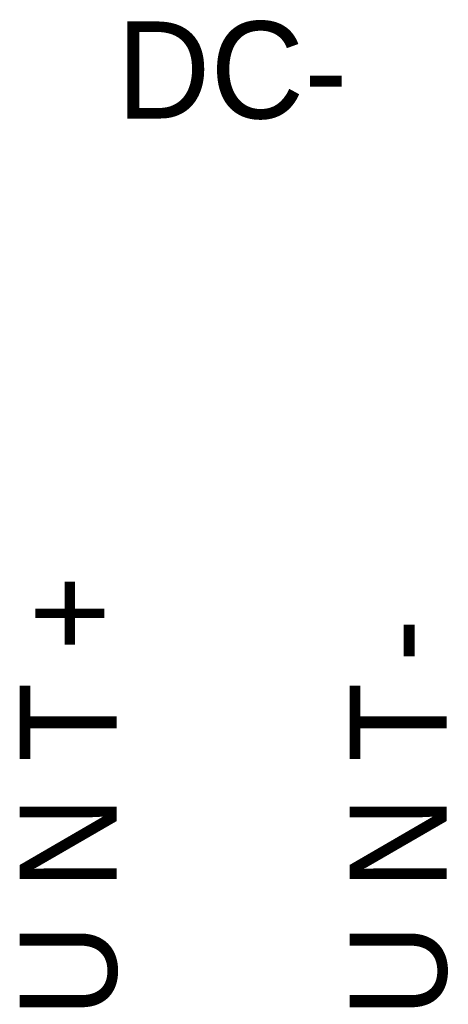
# Model space of a CAD drawing. Extents: x 0 to 22, y 0 to 17.
# Tile 7 of 58: x 4.183 to 4.441, y 11.227 to 11.819. Entities that reach past the tile are written whole.
import ezdxf

# ---------------------------------------------------------------- set-up
doc = ezdxf.new("R2010")
doc.units = 0
doc.layers.add('SHEET', color=255, linetype='CONTINUOUS')

msp = doc.modelspace()

# ---------------------------------------------------------------- texts
at = {"layer": 'SHEET'}
msp.add_text('DC-', height=0.058431, dxfattribs=at).set_placement((4.24175, 11.7596))
for s, p in [('+', (4.24175, 11.43907)), ('-', (4.4404, 11.43239)), ('T', (4.24175, 11.37229)), ('T', (4.4404, 11.37229)), ('N', (4.24175, 11.29549)), ('N', (4.4404, 11.29549)), ('U', (4.24175, 11.2187)), ('U', (4.4404, 11.2187))]:
    msp.add_text(s, height=0.05843, rotation=90, dxfattribs=at).set_placement(p)

doc.saveas('drawing.dxf')
